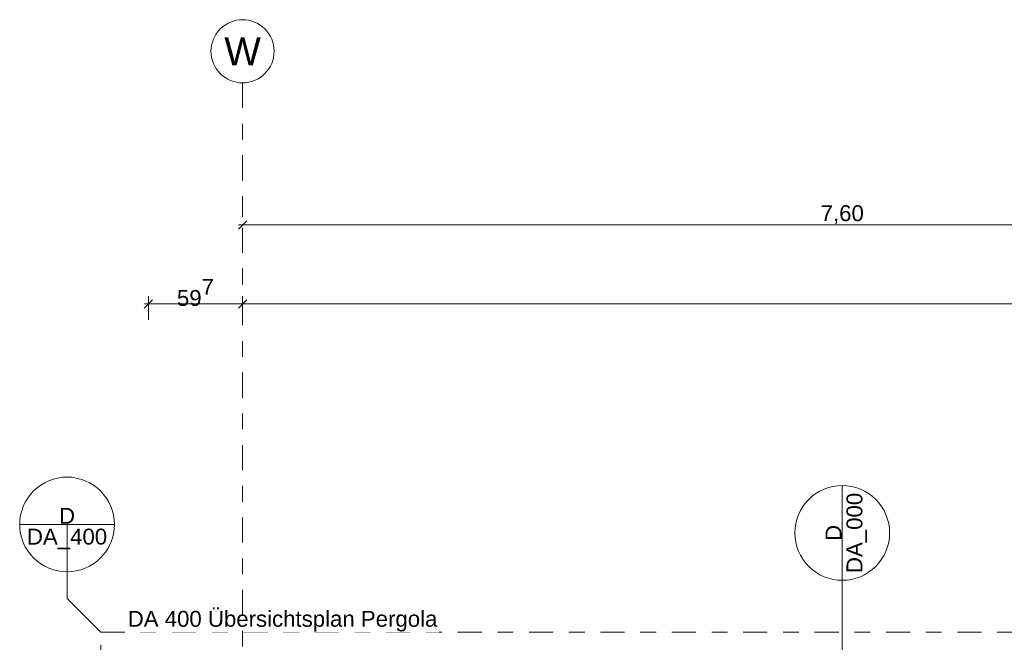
# Model space of a CAD drawing. Header units: metres. Extents: x -180 to 4, y -47 to 4.
# Tile 53 of 256: x -176.83 to -170.59, y 0.26 to 4.2. Entities that reach past the tile are written whole.
import ezdxf

# ---------------------------------------------------------------- set-up
doc = ezdxf.new("R2010")
doc.units = ezdxf.units.M
doc.header["$LTSCALE"] = 0.05
doc.header["$PDMODE"] = 1
doc.header["$PDSIZE"] = -2
doc.linetypes.add('ISO-10 Strichpunktlinie', pattern=[4.699, 3.048, -0.762, 0.127, -0.762])
doc.linetypes.add('Linienart-53', pattern=[5.291531, 3.175, -1.058062, 0.352704, -0.705764])
doc.layers.get('0').update_dxf_attribs({"lineweight": 25})
doc.layers.add('70 -71 Achsen- 1 Gebäudeachsen', color=7, linetype='Linienart-53', lineweight=18)
doc.layers.add('Keine', color=7, linetype='Continuous', lineweight=9)
for name, color, linetype, lineweight, true_color in [('70 -72 Beschriftung- 1 Beschriftung allgemein', 7, 'Continuous', 9, 0xff6633), ('70 -72 Beschriftung- 7 Detailverweise', 7, 'Continuous', 9, 0x00dd00), ('70 -72 Beschriftung- 7 Detailverweise Linie', 7, 'Continuous', 9, 0x00dd00), ('70 -76 Bemaßung- 2 Allgemein', 7, 'Continuous', 5, 0x6666cc)]:
    doc.layers.add(name, color=color, linetype=linetype, lineweight=lineweight, true_color=true_color)
doc.styles.add('Arial', font='arial.ttf')
doc.dimstyles.new('k+k_klein', dxfattribs={"dimtxt": 0.075516, "dimasz": 0.05302, "dimexe": 0.05, "dimexo": 0.15, "dimgap": 0.005, "dimtad": 1, "dimdec": 3, "dimtxsty": 'Arial', "dimblk": 'VW_SLASH-2', "dimblk1": 'VW_SLASH-2', "dimblk2": 'VW_SLASH-2', "dimcen": 0, "dimdle": 0.025, "dimadec": 3, "dimazin": 0, "dimtfac": 0.75, "dimtdec": 3, "dimtix": 1, "dimtmove": 0, "dimatfit": 0, "dimldrblk": 'VW_FILLEDARROW', "dimfxl": 0.1, "dimfxlon": 1, "dimfrac": 2, "dimtolj": 1, "dimarcsym": 0})

# ---------------------------------------------------------------- blocks, each defined once
blk = doc.blocks.new('Gruppe-1411')
at = {"layer": '70 -72 Beschriftung- 7 Detailverweise'}
blk.add_line((0.935, 0), (0.335, 0), dxfattribs=at)
at = {"layer": '70 -72 Beschriftung- 7 Detailverweise', "flags": 128}
blk.add_lwpolyline([(0.935, 0), (0.9336, -0.0294), (0.9292, -0.0585), (0.9221, -0.0871), (0.9122, -0.1148), (0.8996, -0.1414), (0.8844, -0.1667), (0.8669, -0.1903), (0.8471, -0.2121), (0.8253, -0.2319), (0.8017, -0.2494), (0.7764, -0.2646), (0.7498, -0.2772), (0.7221, -0.2871), (0.6935, -0.2942), (0.6644, -0.2986), (0.635, -0.3), (0.6056, -0.2986), (0.5765, -0.2942), (0.5479, -0.2871), (0.5202, -0.2772), (0.4936, -0.2646), (0.4683, -0.2494), (0.4447, -0.2319), (0.4229, -0.2121), (0.4031, -0.1903), (0.3856, -0.1667), (0.3704, -0.1414), (0.3578, -0.1148), (0.3479, -0.0871), (0.3408, -0.0585), (0.3364, -0.0294), (0.335, 0), (0.3364, 0.0294), (0.3408, 0.0585), (0.3479, 0.0871), (0.3578, 0.1148), (0.3704, 0.1414), (0.3856, 0.1667), (0.4031, 0.1903), (0.4229, 0.2121), (0.4447, 0.2319), (0.4683, 0.2494), (0.4936, 0.2646), (0.5202, 0.2772), (0.5479, 0.2871), (0.5765, 0.2942), (0.6056, 0.2986), (0.635, 0.3), (0.6644, 0.2986), (0.6935, 0.2942), (0.7221, 0.2871), (0.7498, 0.2772), (0.7764, 0.2646), (0.8017, 0.2494), (0.8253, 0.2319), (0.8471, 0.2121), (0.8669, 0.1903), (0.8844, 0.1667), (0.8996, 0.1414), (0.9122, 0.1148), (0.9221, 0.0871), (0.9292, 0.0585), (0.9336, 0.0294)], close=True, dxfattribs=at)
at = {"layer": '70 -72 Beschriftung- 7 Detailverweise'}
blk.add_point((0.635, 0), dxfattribs=at)
at = {"layer": '70 -72 Beschriftung- 7 Detailverweise', "line_spacing_factor": 0.96878, "style": 'Arial'}
for s, insert, char_height, attachment_point in [('D', (0.635, 0.0046), 0.1007, 8), ('DA_000', (0.635, -0.0267), 0.10069, 2)]:
    blk.add_mtext(s, dxfattribs=dict(at, insert=insert, char_height=char_height, attachment_point=attachment_point))
blk = doc.blocks.new('Referenzmarkierung-104')
at = {"layer": '70 -72 Beschriftung- 7 Detailverweise', "transparency": 33554687}
for q in [(-1.4805, 0), (0.635, 0)]:
    blk.add_line((0, 0), q, dxfattribs=at)
at = {"layer": '70 -72 Beschriftung- 7 Detailverweise', "color": 7, "transparency": 33554687}
blk.add_blockref('Gruppe-1411', (0, 0), dxfattribs=at)
blk = doc.blocks.new('Gruppe-1433')
at = {"layer": '70 -72 Beschriftung- 7 Detailverweise'}
blk.add_line((-171.621, 1.25), (-171.621, 0.65), dxfattribs=at)
at = {"layer": '70 -72 Beschriftung- 7 Detailverweise', "transparency": 33554687}
for q in [(-171.621, 0.95), (-171.621, -1.1656)]:
    blk.add_line((-171.621, 0.315), q, dxfattribs=at)
at = {"layer": '70 -72 Beschriftung- 7 Detailverweise', "flags": 128}
blk.add_lwpolyline([(-171.621, 1.25), (-171.5916, 1.2485), (-171.5625, 1.2442), (-171.5339, 1.237), (-171.5062, 1.2271), (-171.4796, 1.2145), (-171.4543, 1.1994), (-171.4307, 1.1819), (-171.4089, 1.1621), (-171.3891, 1.1403), (-171.3716, 1.1166), (-171.3564, 1.0914), (-171.3438, 1.0648), (-171.3339, 1.037), (-171.3268, 1.0085), (-171.3224, 0.9794), (-171.321, 0.95), (-171.3224, 0.9206), (-171.3268, 0.8914), (-171.3339, 0.8629), (-171.3438, 0.8352), (-171.3564, 0.8085), (-171.3716, 0.7833), (-171.3891, 0.7596), (-171.4089, 0.7378), (-171.4307, 0.7181), (-171.4543, 0.7005), (-171.4796, 0.6854), (-171.5062, 0.6728), (-171.5339, 0.6629), (-171.5625, 0.6557), (-171.5916, 0.6514), (-171.621, 0.65), (-171.6504, 0.6514), (-171.6795, 0.6557), (-171.7081, 0.6629), (-171.7358, 0.6728), (-171.7624, 0.6854), (-171.7877, 0.7005), (-171.8113, 0.7181), (-171.8331, 0.7378), (-171.8529, 0.7596), (-171.8704, 0.7833), (-171.8856, 0.8085), (-171.8982, 0.8352), (-171.9081, 0.8629), (-171.9152, 0.8914), (-171.9196, 0.9206), (-171.921, 0.95), (-171.9196, 0.9794), (-171.9152, 1.0085), (-171.9081, 1.037), (-171.8982, 1.0648), (-171.8856, 1.0914), (-171.8704, 1.1166), (-171.8529, 1.1403), (-171.8331, 1.1621), (-171.8113, 1.1819), (-171.7877, 1.1994), (-171.7624, 1.2145), (-171.7358, 1.2271), (-171.7081, 1.237), (-171.6795, 1.2442), (-171.6504, 1.2485)], close=True, dxfattribs=at)
at = {"layer": '70 -72 Beschriftung- 7 Detailverweise'}
blk.add_point((-171.621, 0.95), dxfattribs=at)
at = {"layer": '70 -72 Beschriftung- 7 Detailverweise', "rotation": 90}
blk.add_blockref('Referenzmarkierung-104', (-171.621, 0.315), dxfattribs=at)
at = {"layer": '70 -72 Beschriftung- 7 Detailverweise', "rotation": 90, "line_spacing_factor": 0.96878, "style": 'Arial'}
for s, insert, char_height, attachment_point in [('DA_000', (-171.5943, 0.95), 0.10069, 2), ('D', (-171.6256, 0.95), 0.1007, 8)]:
    blk.add_mtext(s, dxfattribs=dict(at, insert=insert, char_height=char_height, attachment_point=attachment_point))
blk = doc.blocks.new('_Dach_2D (2D)')
at = {"layer": '70 -72 Beschriftung- 1 Beschriftung allgemein', "color": 7}
blk.add_blockref('Gruppe-1433', (0, 0), dxfattribs=at)
blk = doc.blocks.new('VW_SLASH-2')
at = {"color": 0, "linetype": 'ByBlock', "lineweight": -2, "transparency": 16777216}
blk.add_line((0.47, 0), (-1, 0), dxfattribs=at)
at = {"color": 0, "lineweight": 5, "transparency": 16777216, "flags": 128}
blk.add_lwpolyline([(0.5, 0.5), (-0.5, -0.5)], dxfattribs=at)
blk = doc.blocks.new('*D2186')
at = {"layer": '70 -76 Bemaßung- 2 Allgemein', "color": 0, "lineweight": -2}
for p, q in [((-175.421, 3.05), (-175.421, 2.95)), ((-167.821, 3.05), (-167.821, 2.95)), ((-167.874, 2.9), (-175.368, 2.9))]:
    blk.add_line(p, q, dxfattribs=at)
at = {"layer": 'Defpoints', "color": 0}
for p in [(-175.421, 2.9), (-175.421, 2.9), (-167.821, 2.9)]:
    blk.add_point(p, dxfattribs=at)
at = {"layer": '70 -76 Bemaßung- 2 Allgemein', "color": 0, "lineweight": -2, "xscale": 0.05302001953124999, "yscale": 0.05302001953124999, "zscale": 0.05302001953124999, "rotation": 180}
blk.add_blockref('VW_SLASH-2', (-175.421, 2.9), dxfattribs=at)
at = {"layer": '70 -76 Bemaßung- 2 Allgemein', "color": 0, "lineweight": -2, "xscale": 0.05302001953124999, "yscale": 0.05302001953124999, "zscale": 0.05302001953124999}
blk.add_blockref('VW_SLASH-2', (-167.821, 2.9), dxfattribs=at)
at = {"layer": '70 -76 Bemaßung- 2 Allgemein', "color": 0, "insert": (-171.621, 2.9654), "char_height": 0.10069, "attachment_point": 5, "style": 'Arial'}
blk.add_mtext('\\A1;7,60', dxfattribs=at)
blk = doc.blocks.new('VW_FILLEDARROW')
at = {"linetype": 'Continuous', "lineweight": 0, "transparency": 16777216}
blk.add_hatch(color=0, dxfattribs=at).paths.add_polyline_path([(-2.83, 0.76), (0, 0), (-2.83, -0.76)])
at = {"color": 0, "lineweight": 5, "transparency": 16777216, "flags": 128}
blk.add_lwpolyline([(-2.83, 0.76), (0, 0), (-2.83, -0.76)], close=True, dxfattribs=at)
blk = doc.blocks.new('*D2238')
at = {"layer": '70 -76 Bemaßung- 2 Allgemein', "color": 0, "lineweight": -2}
for p, q in [((-176.018, 2.3), (-176.018, 2.45)), ((-175.421, 2.3), (-175.421, 2.45)), ((-175.474, 2.4), (-175.965, 2.4))]:
    blk.add_line(p, q, dxfattribs=at)
at = {"layer": 'Defpoints', "color": 0}
for p in [(-176.018, 2.4), (-175.421, 1.4), (-176.018, -0.487)]:
    blk.add_point(p, dxfattribs=at)
at = {"layer": '70 -76 Bemaßung- 2 Allgemein', "color": 0, "lineweight": -2, "xscale": 0.05302001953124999, "yscale": 0.05302001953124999, "zscale": 0.05302001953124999, "rotation": 180}
blk.add_blockref('VW_SLASH-2', (-176.018, 2.4), dxfattribs=at)
at = {"layer": '70 -76 Bemaßung- 2 Allgemein', "color": 0, "lineweight": -2, "xscale": 0.05302001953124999, "yscale": 0.05302001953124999, "zscale": 0.05302001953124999}
blk.add_blockref('VW_SLASH-2', (-175.421, 2.4), dxfattribs=at)
at = {"layer": '70 -76 Bemaßung- 2 Allgemein', "color": 0, "insert": (-175.7195, 2.4723), "char_height": 0.100689, "attachment_point": 5, "style": 'Arial'}
blk.add_mtext('\\A1;59\\S7^ ;', dxfattribs=at)
blk = doc.blocks.new('*D2239')
at = {"layer": '70 -76 Bemaßung- 2 Allgemein', "color": 0, "lineweight": -2}
for p, q in [((-175.421, 2.3), (-175.421, 2.45)), ((-160.221, 2.3), (-160.221, 2.45)), ((-160.274, 2.4), (-175.368, 2.4))]:
    blk.add_line(p, q, dxfattribs=at)
at = {"layer": 'Defpoints', "color": 0}
for p in [(-175.421, 2.4), (-160.221, 1.9), (-175.421, 1.4)]:
    blk.add_point(p, dxfattribs=at)
at = {"layer": '70 -76 Bemaßung- 2 Allgemein', "color": 0, "lineweight": -2, "xscale": 0.05302001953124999, "yscale": 0.05302001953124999, "zscale": 0.05302001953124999, "rotation": 180}
blk.add_blockref('VW_SLASH-2', (-175.421, 2.4), dxfattribs=at)
at = {"layer": '70 -76 Bemaßung- 2 Allgemein', "color": 0, "lineweight": -2, "xscale": 0.05302001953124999, "yscale": 0.05302001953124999, "zscale": 0.05302001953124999}
blk.add_blockref('VW_SLASH-2', (-160.221, 2.4), dxfattribs=at)
at = {"layer": '70 -76 Bemaßung- 2 Allgemein', "color": 0, "insert": (-167.821, 2.4654), "char_height": 0.10069, "attachment_point": 5, "style": 'Arial'}
blk.add_mtext('\\A1;15,20', dxfattribs=at)
blk = doc.blocks.new('Gruppe-2072')
at = {"layer": '70 -72 Beschriftung- 7 Detailverweise'}
blk.add_line((-176.2332, 1.0036), (-176.8332, 1.0036), dxfattribs=at)
at = {"layer": '70 -72 Beschriftung- 7 Detailverweise', "flags": 128}
blk.add_lwpolyline([(-176.5332, 0.7036), (-176.5626, 0.705), (-176.5917, 0.7093), (-176.6203, 0.7165), (-176.648, 0.7264), (-176.6746, 0.739), (-176.6999, 0.7541), (-176.7235, 0.7717), (-176.7453, 0.7914), (-176.7651, 0.8132), (-176.7826, 0.8369), (-176.7978, 0.8621), (-176.8104, 0.8888), (-176.8203, 0.9165), (-176.8274, 0.945), (-176.8318, 0.9742), (-176.8332, 1.0036), (-176.8318, 1.033), (-176.8274, 1.0621), (-176.8203, 1.0906), (-176.8104, 1.1184), (-176.7978, 1.145), (-176.7826, 1.1702), (-176.7651, 1.1939), (-176.7453, 1.2157), (-176.7235, 1.2355), (-176.6999, 1.253), (-176.6746, 1.2681), (-176.648, 1.2807), (-176.6203, 1.2906), (-176.5917, 1.2978), (-176.5626, 1.3021), (-176.5332, 1.3036), (-176.5038, 1.3021), (-176.4747, 1.2978), (-176.4461, 1.2906), (-176.4184, 1.2807), (-176.3918, 1.2681), (-176.3665, 1.253), (-176.3429, 1.2355), (-176.3211, 1.2157), (-176.3013, 1.1939), (-176.2838, 1.1702), (-176.2686, 1.145), (-176.256, 1.1184), (-176.2461, 1.0906), (-176.239, 1.0621), (-176.2346, 1.033), (-176.2332, 1.0036), (-176.2346, 0.9742), (-176.239, 0.945), (-176.2461, 0.9165), (-176.256, 0.8888), (-176.2686, 0.8621), (-176.2838, 0.8369), (-176.3013, 0.8132), (-176.3211, 0.7914), (-176.3429, 0.7717), (-176.3665, 0.7541), (-176.3918, 0.739), (-176.4184, 0.7264), (-176.4461, 0.7165), (-176.4747, 0.7093), (-176.5038, 0.705)], close=True, dxfattribs=at)
at = {"layer": '70 -72 Beschriftung- 7 Detailverweise'}
blk.add_point((-176.5332, 1.0036), dxfattribs=at)
at = {"layer": '70 -72 Beschriftung- 7 Detailverweise', "line_spacing_factor": 0.96878, "style": 'Arial'}
for s, insert, char_height, attachment_point in [('D', (-176.5332, 1.0081), 0.1007, 8), ('DA_400', (-176.5332, 0.9769), 0.10069, 2)]:
    blk.add_mtext(s, dxfattribs=dict(at, insert=insert, char_height=char_height, attachment_point=attachment_point))
blk = doc.blocks.new('Gruppe-2073')
at = {"layer": '70 -72 Beschriftung- 7 Detailverweise', "transparency": 33554687}
for q in [(-176.5332, 1.0036), (-176.32, 0.3209)]:
    blk.add_line((-176.5332, 0.5341), q, dxfattribs=at)
at = {"layer": '70 -72 Beschriftung- 7 Detailverweise', "color": 7, "transparency": 33554687}
blk.add_blockref('Gruppe-2072', (0, 0), dxfattribs=at)
blk = doc.blocks.new('_Achsen (3D)')
at = {"layer": '70 -71 Achsen- 1 Gebäudeachsen', "transparency": 33554687}
blk.add_line((-175.421, 3.8), (-175.421, -46.172), dxfattribs=at)
at = {"color": 255, "transparency": 33554687}
blk.add_wipeout([(-175.421, 4.2), (-175.4014, 4.199), (-175.382, 4.1961), (-175.3629, 4.1913), (-175.3445, 4.1847), (-175.3267, 4.1763), (-175.3099, 4.1663), (-175.2941, 4.1546), (-175.2796, 4.1414), (-175.2664, 4.1268), (-175.2547, 4.1111), (-175.2446, 4.0942), (-175.2362, 4.0765), (-175.2296, 4.058), (-175.2248, 4.039), (-175.222, 4.0196), (-175.221, 4), (-175.222, 3.9804), (-175.2248, 3.9609), (-175.2296, 3.9419), (-175.2362, 3.9234), (-175.2446, 3.9057), (-175.2547, 3.8888), (-175.2664, 3.8731), (-175.2796, 3.8585), (-175.2941, 3.8454), (-175.3099, 3.8337), (-175.3267, 3.8236), (-175.3445, 3.8152), (-175.3629, 3.8086), (-175.382, 3.8038), (-175.4014, 3.8009), (-175.421, 3.8), (-175.4406, 3.8009), (-175.46, 3.8038), (-175.4791, 3.8086), (-175.4975, 3.8152), (-175.5153, 3.8236), (-175.5321, 3.8337), (-175.5479, 3.8454), (-175.5624, 3.8585), (-175.5756, 3.8731), (-175.5873, 3.8888), (-175.5974, 3.9057), (-175.6058, 3.9234), (-175.6124, 3.9419), (-175.6172, 3.9609), (-175.62, 3.9804), (-175.621, 4), (-175.62, 4.0196), (-175.6172, 4.039), (-175.6124, 4.058), (-175.6058, 4.0765), (-175.5974, 4.0942), (-175.5873, 4.1111), (-175.5756, 4.1268), (-175.5624, 4.1414), (-175.5479, 4.1546), (-175.5321, 4.1663), (-175.5153, 4.1763), (-175.4975, 4.1847), (-175.4791, 4.1913), (-175.46, 4.1961), (-175.4406, 4.199)], dxfattribs=at).dxf.layer = 'Keine'
at = {"layer": 'Keine', "transparency": 33554687, "flags": 128}
blk.add_lwpolyline([(-175.421, 4.2), (-175.4014, 4.199), (-175.382, 4.1961), (-175.3629, 4.1913), (-175.3445, 4.1847), (-175.3267, 4.1763), (-175.3099, 4.1663), (-175.2941, 4.1546), (-175.2796, 4.1414), (-175.2664, 4.1268), (-175.2547, 4.1111), (-175.2446, 4.0942), (-175.2362, 4.0765), (-175.2296, 4.058), (-175.2248, 4.039), (-175.222, 4.0196), (-175.221, 4), (-175.222, 3.9804), (-175.2248, 3.9609), (-175.2296, 3.9419), (-175.2362, 3.9234), (-175.2446, 3.9057), (-175.2547, 3.8888), (-175.2664, 3.8731), (-175.2796, 3.8585), (-175.2941, 3.8454), (-175.3099, 3.8337), (-175.3267, 3.8236), (-175.3445, 3.8152), (-175.3629, 3.8086), (-175.382, 3.8038), (-175.4014, 3.8009), (-175.421, 3.8), (-175.4406, 3.8009), (-175.46, 3.8038), (-175.4791, 3.8086), (-175.4975, 3.8152), (-175.5153, 3.8236), (-175.5321, 3.8337), (-175.5479, 3.8454), (-175.5624, 3.8585), (-175.5756, 3.8731), (-175.5873, 3.8888), (-175.5974, 3.9057), (-175.6058, 3.9234), (-175.6124, 3.9419), (-175.6172, 3.9609), (-175.62, 3.9804), (-175.621, 4), (-175.62, 4.0196), (-175.6172, 4.039), (-175.6124, 4.058), (-175.6058, 4.0765), (-175.5974, 4.0942), (-175.5873, 4.1111), (-175.5756, 4.1268), (-175.5624, 4.1414), (-175.5479, 4.1546), (-175.5321, 4.1663), (-175.5153, 4.1763), (-175.4975, 4.1847), (-175.4791, 4.1913), (-175.46, 4.1961), (-175.4406, 4.199)], close=True, dxfattribs=at)
at = {"layer": 'Keine', "transparency": 33554687, "insert": (-175.421, 4), "char_height": 0.1762, "attachment_point": 5, "line_spacing_factor": 0.970891, "style": 'Arial'}
blk.add_mtext('W', dxfattribs=at)
blk = doc.blocks.new('Gruppe-1909')
at = {"layer": '70 -76 Bemaßung- 2 Allgemein'}
dim = blk.add_linear_dim(base=(-175.42099996, 2.89995802), p1=(-167.82099996, 2.89995802), p2=(-175.42099996, 2.89995802), text='7,60', dimstyle='k+k_klein', override={"dimtxt": 0.100689, "dimgap": 0.005, "dimdec": 8, "dimpost": '<>', "dimtxsty": 'Arial', "dimtmove": 2}, dxfattribs=at)
dim.commit()
dim.dimension.update_dxf_attribs({"geometry": '*D2186', "text_midpoint": (-171.62099996, 2.96542156)})
blk = doc.blocks.new('Gruppe-1912')
at = {"layer": '70 -76 Bemaßung- 2 Allgemein'}
for base, p1, p2, text, picture, middle in [((-176.01799996, 2.39995802), (-175.42099996, 1.39995802), (-176.01799996, -0.48704198), '59\\S7^ ;', '*D2238', (-175.71949996, 2.47228517)), ((-175.42099996, 2.39995802), (-160.22099996, 1.89995802), (-175.42099996, 1.39995802), '15,20', '*D2239', (-167.82099996, 2.46542156))]:
    dim = blk.add_linear_dim(base=base, p1=p1, p2=p2, text=text, dimstyle='k+k_klein', override={"dimtxt": 0.100689, "dimgap": 0.005, "dimdec": 8, "dimpost": '<>', "dimtxsty": 'Arial', "dimtmove": 2}, dxfattribs=at)
    dim.commit()
    dim.dimension.update_dxf_attribs({"geometry": picture, "text_midpoint": middle})
blk = doc.blocks.new('_Dach_2D Bemaßung_ Beschriftung (2D)')
at = {"layer": '70 -72 Beschriftung- 7 Detailverweise Linie', "linetype": 'ISO-10 Strichpunktlinie', "flags": 128}
blk.add_lwpolyline([(-176.32, 0.3208767), (-99.01, 0.3208767), (-99.01, -12.16), (-176.32, -12.16)], close=True, dxfattribs=at)
at = {"layer": '70 -72 Beschriftung- 7 Detailverweise'}
blk.add_blockref('Gruppe-2073', (0, 0), dxfattribs=at)
at = {"layer": '70 -76 Bemaßung- 2 Allgemein'}
for name in ['Gruppe-1909', 'Gruppe-1912']:
    blk.add_blockref(name, (0, 0), dxfattribs=at)
at = {"color": 255, "linetype": 'Continuous'}
blk.add_wipeout([(-176.14871328, 0.3208767), (-174.17708789, 0.3208767), (-174.17708789, 0.48315447), (-176.14871328, 0.48315447)], dxfattribs=at).dxf.layer = '70 -72 Beschriftung- 7 Detailverweise'
at = {"layer": '70 -72 Beschriftung- 7 Detailverweise', "insert": (-176.14871328, 0.45649035), "char_height": 0.1006886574, "attachment_point": 1, "line_spacing_factor": 0.96878, "style": 'Arial'}
blk.add_mtext('DA 400 Übersichtsplan Pergola', dxfattribs=at)

msp = doc.modelspace()

# ---------------------------------------------------------------- block references
at = {"layer": 'Keine', "color": 1}
msp.add_blockref('_Dach_2D (2D)', (0, 0), dxfattribs=at)

# ---------------------------------------------------------------- next in the draw order: block references
msp.add_blockref('_Dach_2D Bemaßung_ Beschriftung (2D)', (0, 0), dxfattribs=at)

# ---------------------------------------------------------------- next in the draw order: block references
msp.add_blockref('_Achsen (3D)', (0, 0), dxfattribs=at)

doc.saveas('drawing.dxf')
